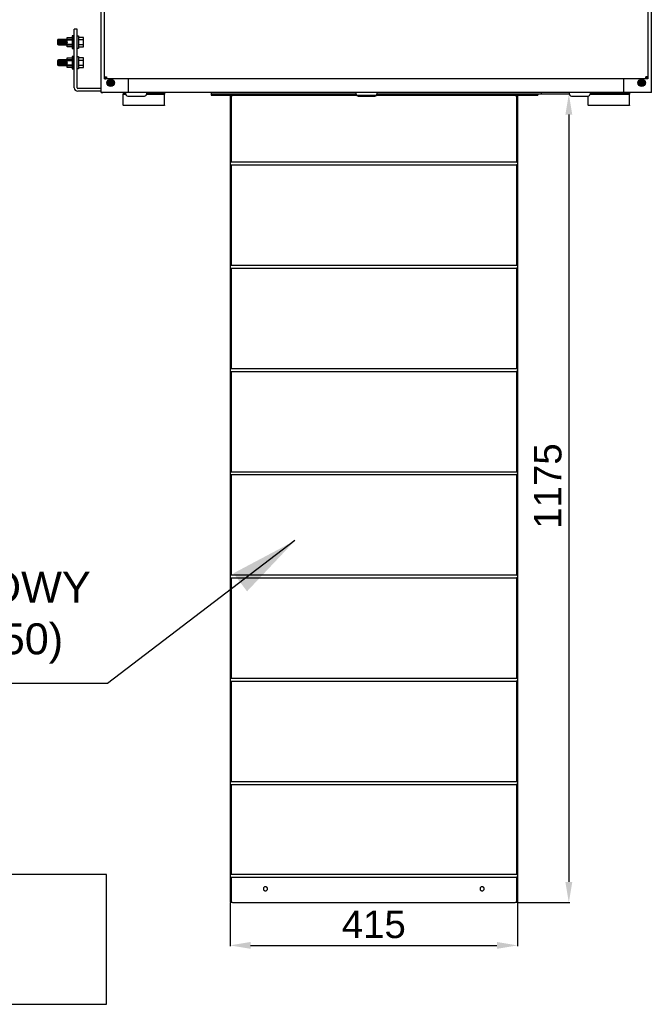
# Model space of a CAD drawing. Header units: millimetres. Extents: x -11513 to 3649, y 2330 to 12522.
# Tile 51 of 75: x -10225 to -9307, y 9616 to 11046. Entities that reach past the tile are written whole.
import ezdxf

# ---------------------------------------------------------------- set-up
doc = ezdxf.new("R2010")
doc.units = ezdxf.units.MM
for name, color, linetype in [('Aparatura', 7, 'Continuous'), ('BEDNARKA', 7, 'Continuous'), ('Default', 7, 'Continuous'), ('Warstwa 1', 7, 'Continuous'), ('WG1-00-901-0001-', 7, 'Continuous'), ('WG1-00-901-0001_', 7, 'Continuous'), ('WG1-00-902-0001_', 7, 'Continuous'), ('WG1-00-903-0004_', 7, 'Continuous'), ('WG1-00-904-0000_', 7, 'Continuous'), ('WG1-00-905-0001_', 7, 'Continuous'), ('WG1-00-912-0004_', 7, 'Continuous')]:
    doc.layers.add(name, color=color, linetype=linetype)
doc.styles.add('Arial h-20', font='ARIAL.TTF', dxfattribs={"height": 20})
doc.styles.get("Standard").update_dxf_attribs({"font": 'arial.ttf'})
doc.dimstyles.new('ISO-25', dxfattribs={"dimtxt": 2.5, "dimasz": 2.5, "dimexe": 1.25, "dimexo": 0.625, "dimtad": 1, "dimtxsty": 'Standard', "dimcen": 2.5, "dimadec": 0, "dimazin": 0, "dimtfac": 1, "dimtmove": 0, "dimatfit": 3, "dimfxl": 0, "dimarcsym": 0})

# ---------------------------------------------------------------- blocks, each defined once
blk = doc.blocks.new('elewacja cz pomiarowa')
for centre in [(-79.4, 681.7), (692.6, 681.7)]:
    blk.add_circle(centre, 5.45)
at = {"linetype": 'Continuous'}
for points in [[(-79.4, 676.2), (-83.3, 685.5), (-79.4, 687.1)], [(-75.6, 677.8), (-79.4, 687.1), (-75.6, 685.5)], [(-79.4, 676.2), (-79.4, 687.1), (-75.6, 677.8)], [(692.6, 676.2), (688.7, 685.5), (692.6, 687.1)], [(696.4, 677.8), (692.6, 687.1), (696.4, 685.5)], [(692.6, 676.2), (692.6, 687.1), (696.4, 677.8)], [(-83.3, 677.8), (-84.9, 681.7), (-83.3, 685.5)], [(-83.3, 677.8), (-83.3, 685.5), (-79.4, 676.2)], [(-75.6, 677.8), (-75.6, 685.5), (-74, 681.7)], [(688.7, 677.8), (687.1, 681.7), (688.7, 685.5)], [(688.7, 677.8), (688.7, 685.5), (692.6, 676.2)], [(696.4, 677.8), (696.4, 685.5), (698, 681.7)]]:
    blk.add_solid(points, dxfattribs=at)
at = {"layer": 'Aparatura', "linetype": 'Continuous'}
blk.add_line((615, 687.5), (0, 687.5), dxfattribs=at)
at = {"layer": 'BEDNARKA', "color": 7, "linetype": 'Continuous'}
for p, q in [((-132.3, 674.5), (-132.3, 759.5)), ((-128.3, 759.5), (-132.3, 759.5)), ((-128.3, 674.5), (-128.3, 759.5)), ((-93.3, 673.5), (-127.3, 673.5)), ((-93.3, 669.5), (-127.3, 669.5))]:
    blk.add_line(p, q, dxfattribs=at)
for radius in [5, 1]:
    blk.add_arc((-127.3, 674.5), radius, 180, 270, dxfattribs=at)
at = {"layer": 'Warstwa 1'}
for points, knots in [([(-134.6, 737), (-134.6, 737), (-155.5, 737), (-155.5, 737), (-155.5, 737), (-156.1, 737), (-156.6, 737.5), (-156.6, 738.1), (-156.6, 738.1), (-156.6, 738.1), (-156.6, 743.9), (-156.6, 743.9), (-156.6, 743.9), (-156.6, 744.4), (-156.1, 744.9), (-155.5, 744.9), (-155.5, 744.9), (-155.5, 744.9), (-134.6, 744.9), (-134.6, 744.9), (-134.6, 744.9), (-134, 744.9), (-133.5, 744.4), (-133.5, 743.9), (-133.5, 743.9), (-133.5, 743.9), (-133.5, 738.1), (-133.5, 738.1), (-133.5, 738.1), (-133.5, 737.5), (-134, 737), (-134.6, 737)], [0, 0, 0, 0, 0.111111, 0.111111, 0.111111, 0.111111, 0.222222, 0.222222, 0.222222, 0.222222, 0.333333, 0.333333, 0.333333, 0.333333, 0.444444, 0.444444, 0.444444, 0.444444, 0.555556, 0.555556, 0.555556, 0.555556, 0.666667, 0.666667, 0.666667, 0.666667, 0.777778, 0.777778, 0.777778, 0.777778, 1, 1, 1, 1]), ([(-134.6, 737), (-134.6, 737), (-155.5, 737), (-155.5, 737), (-155.5, 737), (-156.1, 737), (-156.6, 737.5), (-156.6, 738.1), (-156.6, 738.1), (-156.6, 738.1), (-156.6, 743.9), (-156.6, 743.9), (-156.6, 743.9), (-156.6, 744.4), (-156.1, 744.9), (-155.5, 744.9), (-155.5, 744.9), (-155.5, 744.9), (-134.6, 744.9), (-134.6, 744.9), (-134.6, 744.9), (-134, 744.9), (-133.5, 744.4), (-133.5, 743.9), (-133.5, 743.9), (-133.5, 743.9), (-133.5, 738.1), (-133.5, 738.1), (-133.5, 738.1), (-133.5, 737.5), (-134, 737), (-134.6, 737)], [0, 0, 0, 0, 0.111111, 0.111111, 0.111111, 0.111111, 0.222222, 0.222222, 0.222222, 0.222222, 0.333333, 0.333333, 0.333333, 0.333333, 0.444444, 0.444444, 0.444444, 0.444444, 0.555556, 0.555556, 0.555556, 0.555556, 0.666667, 0.666667, 0.666667, 0.666667, 0.777778, 0.777778, 0.777778, 0.777778, 1, 1, 1, 1]), ([(-134.6, 737), (-134.6, 737), (-155.5, 737), (-155.5, 737), (-155.5, 737), (-156.1, 737), (-156.6, 737.5), (-156.6, 738.1), (-156.6, 738.1), (-156.6, 738.1), (-156.6, 743.9), (-156.6, 743.9), (-156.6, 743.9), (-156.6, 744.4), (-156.1, 744.9), (-155.5, 744.9), (-155.5, 744.9), (-155.5, 744.9), (-134.6, 744.9), (-134.6, 744.9), (-134.6, 744.9), (-134, 744.9), (-133.5, 744.4), (-133.5, 743.9), (-133.5, 743.9), (-133.5, 743.9), (-133.5, 738.1), (-133.5, 738.1), (-133.5, 738.1), (-133.5, 737.5), (-134, 737), (-134.6, 737)], [0, 0, 0, 0, 0.111111, 0.111111, 0.111111, 0.111111, 0.222222, 0.222222, 0.222222, 0.222222, 0.333333, 0.333333, 0.333333, 0.333333, 0.444444, 0.444444, 0.444444, 0.444444, 0.555556, 0.555556, 0.555556, 0.555556, 0.666667, 0.666667, 0.666667, 0.666667, 0.777778, 0.777778, 0.777778, 0.777778, 1, 1, 1, 1]), ([(-142.8, 733.9), (-142.8, 733.9), (-135.6, 733.9), (-135.6, 733.9), (-135.6, 733.9), (-135.6, 733.9), (-135.6, 747.8), (-135.6, 747.8), (-135.6, 747.8), (-135.6, 747.8), (-142.8, 747.8), (-142.8, 747.8), (-142.8, 747.8), (-142.8, 747.8), (-142.8, 733.9), (-142.8, 733.9)], [0, 0, 0, 0, 0.2, 0.2, 0.2, 0.2, 0.4, 0.4, 0.4, 0.4, 0.6, 0.6, 0.6, 0.6, 1, 1, 1, 1]), ([(-142.8, 733.9), (-142.8, 733.9), (-135.6, 733.9), (-135.6, 733.9), (-135.6, 733.9), (-135.6, 733.9), (-135.6, 747.8), (-135.6, 747.8), (-135.6, 747.8), (-135.6, 747.8), (-142.8, 747.8), (-142.8, 747.8), (-142.8, 747.8), (-142.8, 747.8), (-142.8, 733.9), (-142.8, 733.9)], [0, 0, 0, 0, 0.2, 0.2, 0.2, 0.2, 0.4, 0.4, 0.4, 0.4, 0.6, 0.6, 0.6, 0.6, 1, 1, 1, 1]), ([(-142.8, 733.9), (-142.8, 733.9), (-135.6, 733.9), (-135.6, 733.9), (-135.6, 733.9), (-135.6, 733.9), (-135.6, 747.8), (-135.6, 747.8), (-135.6, 747.8), (-135.6, 747.8), (-142.8, 747.8), (-142.8, 747.8), (-142.8, 747.8), (-142.8, 747.8), (-142.8, 733.9), (-142.8, 733.9)], [0, 0, 0, 0, 0.2, 0.2, 0.2, 0.2, 0.4, 0.4, 0.4, 0.4, 0.6, 0.6, 0.6, 0.6, 1, 1, 1, 1]), ([(-142.8, 737.4), (-142.8, 737.4), (-135.6, 737.4), (-135.6, 737.4), (-135.6, 737.4), (-135.6, 737.4), (-135.6, 744.4), (-135.6, 744.4), (-135.6, 744.4), (-135.6, 744.4), (-142.8, 744.4), (-142.8, 744.4), (-142.8, 744.4), (-142.8, 744.4), (-142.8, 737.4), (-142.8, 737.4)], [0, 0, 0, 0, 0.2, 0.2, 0.2, 0.2, 0.4, 0.4, 0.4, 0.4, 0.6, 0.6, 0.6, 0.6, 1, 1, 1, 1]), ([(-142.8, 737.4), (-142.8, 737.4), (-135.6, 737.4), (-135.6, 737.4), (-135.6, 737.4), (-135.6, 737.4), (-135.6, 744.4), (-135.6, 744.4), (-135.6, 744.4), (-135.6, 744.4), (-142.8, 744.4), (-142.8, 744.4), (-142.8, 744.4), (-142.8, 744.4), (-142.8, 737.4), (-142.8, 737.4)], [0, 0, 0, 0, 0.2, 0.2, 0.2, 0.2, 0.4, 0.4, 0.4, 0.4, 0.6, 0.6, 0.6, 0.6, 1, 1, 1, 1]), ([(-142.8, 737.4), (-142.8, 737.4), (-135.6, 737.4), (-135.6, 737.4), (-135.6, 737.4), (-135.6, 737.4), (-135.6, 744.4), (-135.6, 744.4), (-135.6, 744.4), (-135.6, 744.4), (-142.8, 744.4), (-142.8, 744.4), (-142.8, 744.4), (-142.8, 744.4), (-142.8, 737.4), (-142.8, 737.4)], [0, 0, 0, 0, 0.2, 0.2, 0.2, 0.2, 0.4, 0.4, 0.4, 0.4, 0.6, 0.6, 0.6, 0.6, 1, 1, 1, 1]), ([(-133.3, 731.8), (-133.3, 731.8), (-135.2, 731.8), (-135.2, 731.8), (-135.2, 731.8), (-135.2, 731.8), (-135.2, 749.9), (-135.2, 749.9), (-135.2, 749.9), (-135.2, 749.9), (-133.3, 749.9), (-133.3, 749.9), (-133.3, 749.9), (-133.3, 749.9), (-133.3, 731.8), (-133.3, 731.8)], [0, 0, 0, 0, 0.2, 0.2, 0.2, 0.2, 0.4, 0.4, 0.4, 0.4, 0.6, 0.6, 0.6, 0.6, 1, 1, 1, 1]), ([(-133.3, 731.8), (-133.3, 731.8), (-135.2, 731.8), (-135.2, 731.8), (-135.2, 731.8), (-135.2, 731.8), (-135.2, 749.9), (-135.2, 749.9), (-135.2, 749.9), (-135.2, 749.9), (-133.3, 749.9), (-133.3, 749.9), (-133.3, 749.9), (-133.3, 749.9), (-133.3, 731.8), (-133.3, 731.8)], [0, 0, 0, 0, 0.2, 0.2, 0.2, 0.2, 0.4, 0.4, 0.4, 0.4, 0.6, 0.6, 0.6, 0.6, 1, 1, 1, 1]), ([(-133.3, 731.8), (-133.3, 731.8), (-135.2, 731.8), (-135.2, 731.8), (-135.2, 731.8), (-135.2, 731.8), (-135.2, 749.9), (-135.2, 749.9), (-135.2, 749.9), (-135.2, 749.9), (-133.3, 749.9), (-133.3, 749.9), (-133.3, 749.9), (-133.3, 749.9), (-133.3, 731.8), (-133.3, 731.8)], [0, 0, 0, 0, 0.2, 0.2, 0.2, 0.2, 0.4, 0.4, 0.4, 0.4, 0.6, 0.6, 0.6, 0.6, 1, 1, 1, 1]), ([(-128.3, 731.8), (-128.3, 731.8), (-126.4, 731.8), (-126.4, 731.8), (-126.4, 731.8), (-126.4, 731.8), (-126.4, 749.9), (-126.4, 749.9), (-126.4, 749.9), (-126.4, 749.9), (-128.3, 749.9), (-128.3, 749.9), (-128.3, 749.9), (-128.3, 749.9), (-128.3, 731.8), (-128.3, 731.8)], [0, 0, 0, 0, 0.2, 0.2, 0.2, 0.2, 0.4, 0.4, 0.4, 0.4, 0.6, 0.6, 0.6, 0.6, 1, 1, 1, 1]), ([(-128.3, 731.8), (-128.3, 731.8), (-126.4, 731.8), (-126.4, 731.8), (-126.4, 731.8), (-126.4, 731.8), (-126.4, 749.9), (-126.4, 749.9), (-126.4, 749.9), (-126.4, 749.9), (-128.3, 749.9), (-128.3, 749.9), (-128.3, 749.9), (-128.3, 749.9), (-128.3, 731.8), (-128.3, 731.8)], [0, 0, 0, 0, 0.2, 0.2, 0.2, 0.2, 0.4, 0.4, 0.4, 0.4, 0.6, 0.6, 0.6, 0.6, 1, 1, 1, 1]), ([(-128.3, 731.8), (-128.3, 731.8), (-126.4, 731.8), (-126.4, 731.8), (-126.4, 731.8), (-126.4, 731.8), (-126.4, 749.9), (-126.4, 749.9), (-126.4, 749.9), (-126.4, 749.9), (-128.3, 749.9), (-128.3, 749.9), (-128.3, 749.9), (-128.3, 749.9), (-128.3, 731.8), (-128.3, 731.8)], [0, 0, 0, 0, 0.2, 0.2, 0.2, 0.2, 0.4, 0.4, 0.4, 0.4, 0.6, 0.6, 0.6, 0.6, 1, 1, 1, 1]), ([(-118.9, 733.9), (-118.9, 733.9), (-126.1, 733.9), (-126.1, 733.9), (-126.1, 733.9), (-126.1, 733.9), (-126.1, 747.8), (-126.1, 747.8), (-126.1, 747.8), (-126.1, 747.8), (-118.9, 747.8), (-118.9, 747.8), (-118.9, 747.8), (-118.9, 747.8), (-118.9, 733.9), (-118.9, 733.9)], [0, 0, 0, 0, 0.2, 0.2, 0.2, 0.2, 0.4, 0.4, 0.4, 0.4, 0.6, 0.6, 0.6, 0.6, 1, 1, 1, 1]), ([(-118.9, 733.9), (-118.9, 733.9), (-126.1, 733.9), (-126.1, 733.9), (-126.1, 733.9), (-126.1, 733.9), (-126.1, 747.8), (-126.1, 747.8), (-126.1, 747.8), (-126.1, 747.8), (-118.9, 747.8), (-118.9, 747.8), (-118.9, 747.8), (-118.9, 747.8), (-118.9, 733.9), (-118.9, 733.9)], [0, 0, 0, 0, 0.2, 0.2, 0.2, 0.2, 0.4, 0.4, 0.4, 0.4, 0.6, 0.6, 0.6, 0.6, 1, 1, 1, 1]), ([(-118.9, 733.9), (-118.9, 733.9), (-126.1, 733.9), (-126.1, 733.9), (-126.1, 733.9), (-126.1, 733.9), (-126.1, 747.8), (-126.1, 747.8), (-126.1, 747.8), (-126.1, 747.8), (-118.9, 747.8), (-118.9, 747.8), (-118.9, 747.8), (-118.9, 747.8), (-118.9, 733.9), (-118.9, 733.9)], [0, 0, 0, 0, 0.2, 0.2, 0.2, 0.2, 0.4, 0.4, 0.4, 0.4, 0.6, 0.6, 0.6, 0.6, 1, 1, 1, 1]), ([(-118.9, 737.4), (-118.9, 737.4), (-126.1, 737.4), (-126.1, 737.4), (-126.1, 737.4), (-126.1, 737.4), (-126.1, 744.4), (-126.1, 744.4), (-126.1, 744.4), (-126.1, 744.4), (-118.9, 744.4), (-118.9, 744.4), (-118.9, 744.4), (-118.9, 744.4), (-118.9, 737.4), (-118.9, 737.4)], [0, 0, 0, 0, 0.2, 0.2, 0.2, 0.2, 0.4, 0.4, 0.4, 0.4, 0.6, 0.6, 0.6, 0.6, 1, 1, 1, 1]), ([(-118.9, 737.4), (-118.9, 737.4), (-126.1, 737.4), (-126.1, 737.4), (-126.1, 737.4), (-126.1, 737.4), (-126.1, 744.4), (-126.1, 744.4), (-126.1, 744.4), (-126.1, 744.4), (-118.9, 744.4), (-118.9, 744.4), (-118.9, 744.4), (-118.9, 744.4), (-118.9, 737.4), (-118.9, 737.4)], [0, 0, 0, 0, 0.2, 0.2, 0.2, 0.2, 0.4, 0.4, 0.4, 0.4, 0.6, 0.6, 0.6, 0.6, 1, 1, 1, 1]), ([(-118.9, 737.4), (-118.9, 737.4), (-126.1, 737.4), (-126.1, 737.4), (-126.1, 737.4), (-126.1, 737.4), (-126.1, 744.4), (-126.1, 744.4), (-126.1, 744.4), (-126.1, 744.4), (-118.9, 744.4), (-118.9, 744.4), (-118.9, 744.4), (-118.9, 744.4), (-118.9, 737.4), (-118.9, 737.4)], [0, 0, 0, 0, 0.2, 0.2, 0.2, 0.2, 0.4, 0.4, 0.4, 0.4, 0.6, 0.6, 0.6, 0.6, 1, 1, 1, 1]), ([(-142.8, 704), (-142.8, 704), (-135.6, 704), (-135.6, 704), (-135.6, 704), (-135.6, 704), (-135.6, 717.9), (-135.6, 717.9), (-135.6, 717.9), (-135.6, 717.9), (-142.8, 717.9), (-142.8, 717.9), (-142.8, 717.9), (-142.8, 717.9), (-142.8, 704), (-142.8, 704)], [0, 0, 0, 0, 0.2, 0.2, 0.2, 0.2, 0.4, 0.4, 0.4, 0.4, 0.6, 0.6, 0.6, 0.6, 1, 1, 1, 1]), ([(-142.8, 704), (-142.8, 704), (-135.6, 704), (-135.6, 704), (-135.6, 704), (-135.6, 704), (-135.6, 717.9), (-135.6, 717.9), (-135.6, 717.9), (-135.6, 717.9), (-142.8, 717.9), (-142.8, 717.9), (-142.8, 717.9), (-142.8, 717.9), (-142.8, 704), (-142.8, 704)], [0, 0, 0, 0, 0.2, 0.2, 0.2, 0.2, 0.4, 0.4, 0.4, 0.4, 0.6, 0.6, 0.6, 0.6, 1, 1, 1, 1]), ([(-142.8, 704), (-142.8, 704), (-135.6, 704), (-135.6, 704), (-135.6, 704), (-135.6, 704), (-135.6, 717.9), (-135.6, 717.9), (-135.6, 717.9), (-135.6, 717.9), (-142.8, 717.9), (-142.8, 717.9), (-142.8, 717.9), (-142.8, 717.9), (-142.8, 704), (-142.8, 704)], [0, 0, 0, 0, 0.2, 0.2, 0.2, 0.2, 0.4, 0.4, 0.4, 0.4, 0.6, 0.6, 0.6, 0.6, 1, 1, 1, 1]), ([(-133.3, 701.9), (-133.3, 701.9), (-135.2, 701.9), (-135.2, 701.9), (-135.2, 701.9), (-135.2, 701.9), (-135.2, 720), (-135.2, 720), (-135.2, 720), (-135.2, 720), (-133.3, 720), (-133.3, 720), (-133.3, 720), (-133.3, 720), (-133.3, 701.9), (-133.3, 701.9)], [0, 0, 0, 0, 0.2, 0.2, 0.2, 0.2, 0.4, 0.4, 0.4, 0.4, 0.6, 0.6, 0.6, 0.6, 1, 1, 1, 1]), ([(-133.3, 701.9), (-133.3, 701.9), (-135.2, 701.9), (-135.2, 701.9), (-135.2, 701.9), (-135.2, 701.9), (-135.2, 720), (-135.2, 720), (-135.2, 720), (-135.2, 720), (-133.3, 720), (-133.3, 720), (-133.3, 720), (-133.3, 720), (-133.3, 701.9), (-133.3, 701.9)], [0, 0, 0, 0, 0.2, 0.2, 0.2, 0.2, 0.4, 0.4, 0.4, 0.4, 0.6, 0.6, 0.6, 0.6, 1, 1, 1, 1]), ([(-133.3, 701.9), (-133.3, 701.9), (-135.2, 701.9), (-135.2, 701.9), (-135.2, 701.9), (-135.2, 701.9), (-135.2, 720), (-135.2, 720), (-135.2, 720), (-135.2, 720), (-133.3, 720), (-133.3, 720), (-133.3, 720), (-133.3, 720), (-133.3, 701.9), (-133.3, 701.9)], [0, 0, 0, 0, 0.2, 0.2, 0.2, 0.2, 0.4, 0.4, 0.4, 0.4, 0.6, 0.6, 0.6, 0.6, 1, 1, 1, 1]), ([(-128.3, 701.9), (-128.3, 701.9), (-126.4, 701.9), (-126.4, 701.9), (-126.4, 701.9), (-126.4, 701.9), (-126.4, 720), (-126.4, 720), (-126.4, 720), (-126.4, 720), (-128.3, 720), (-128.3, 720), (-128.3, 720), (-128.3, 720), (-128.3, 701.9), (-128.3, 701.9)], [0, 0, 0, 0, 0.2, 0.2, 0.2, 0.2, 0.4, 0.4, 0.4, 0.4, 0.6, 0.6, 0.6, 0.6, 1, 1, 1, 1]), ([(-128.3, 701.9), (-128.3, 701.9), (-126.4, 701.9), (-126.4, 701.9), (-126.4, 701.9), (-126.4, 701.9), (-126.4, 720), (-126.4, 720), (-126.4, 720), (-126.4, 720), (-128.3, 720), (-128.3, 720), (-128.3, 720), (-128.3, 720), (-128.3, 701.9), (-128.3, 701.9)], [0, 0, 0, 0, 0.2, 0.2, 0.2, 0.2, 0.4, 0.4, 0.4, 0.4, 0.6, 0.6, 0.6, 0.6, 1, 1, 1, 1]), ([(-128.3, 701.9), (-128.3, 701.9), (-126.4, 701.9), (-126.4, 701.9), (-126.4, 701.9), (-126.4, 701.9), (-126.4, 720), (-126.4, 720), (-126.4, 720), (-126.4, 720), (-128.3, 720), (-128.3, 720), (-128.3, 720), (-128.3, 720), (-128.3, 701.9), (-128.3, 701.9)], [0, 0, 0, 0, 0.2, 0.2, 0.2, 0.2, 0.4, 0.4, 0.4, 0.4, 0.6, 0.6, 0.6, 0.6, 1, 1, 1, 1]), ([(-118.9, 704), (-118.9, 704), (-126.1, 704), (-126.1, 704), (-126.1, 704), (-126.1, 704), (-126.1, 717.9), (-126.1, 717.9), (-126.1, 717.9), (-126.1, 717.9), (-118.9, 717.9), (-118.9, 717.9), (-118.9, 717.9), (-118.9, 717.9), (-118.9, 704), (-118.9, 704)], [0, 0, 0, 0, 0.2, 0.2, 0.2, 0.2, 0.4, 0.4, 0.4, 0.4, 0.6, 0.6, 0.6, 0.6, 1, 1, 1, 1]), ([(-118.9, 704), (-118.9, 704), (-126.1, 704), (-126.1, 704), (-126.1, 704), (-126.1, 704), (-126.1, 717.9), (-126.1, 717.9), (-126.1, 717.9), (-126.1, 717.9), (-118.9, 717.9), (-118.9, 717.9), (-118.9, 717.9), (-118.9, 717.9), (-118.9, 704), (-118.9, 704)], [0, 0, 0, 0, 0.2, 0.2, 0.2, 0.2, 0.4, 0.4, 0.4, 0.4, 0.6, 0.6, 0.6, 0.6, 1, 1, 1, 1]), ([(-118.9, 704), (-118.9, 704), (-126.1, 704), (-126.1, 704), (-126.1, 704), (-126.1, 704), (-126.1, 717.9), (-126.1, 717.9), (-126.1, 717.9), (-126.1, 717.9), (-118.9, 717.9), (-118.9, 717.9), (-118.9, 717.9), (-118.9, 717.9), (-118.9, 704), (-118.9, 704)], [0, 0, 0, 0, 0.2, 0.2, 0.2, 0.2, 0.4, 0.4, 0.4, 0.4, 0.6, 0.6, 0.6, 0.6, 1, 1, 1, 1]), ([(-134.6, 707.1), (-134.6, 707.1), (-155.5, 707.1), (-155.5, 707.1), (-155.5, 707.1), (-156.1, 707.1), (-156.6, 707.6), (-156.6, 708.1), (-156.6, 708.1), (-156.6, 708.1), (-156.6, 713.9), (-156.6, 713.9), (-156.6, 713.9), (-156.6, 714.5), (-156.1, 715), (-155.5, 715), (-155.5, 715), (-155.5, 715), (-134.6, 715), (-134.6, 715), (-134.6, 715), (-134, 715), (-133.5, 714.5), (-133.5, 713.9), (-133.5, 713.9), (-133.5, 713.9), (-133.5, 708.1), (-133.5, 708.1), (-133.5, 708.1), (-133.5, 707.6), (-134, 707.1), (-134.6, 707.1)], [0, 0, 0, 0, 0.111111, 0.111111, 0.111111, 0.111111, 0.222222, 0.222222, 0.222222, 0.222222, 0.333333, 0.333333, 0.333333, 0.333333, 0.444444, 0.444444, 0.444444, 0.444444, 0.555556, 0.555556, 0.555556, 0.555556, 0.666667, 0.666667, 0.666667, 0.666667, 0.777778, 0.777778, 0.777778, 0.777778, 1, 1, 1, 1]), ([(-134.6, 707.1), (-134.6, 707.1), (-155.5, 707.1), (-155.5, 707.1), (-155.5, 707.1), (-156.1, 707.1), (-156.6, 707.6), (-156.6, 708.1), (-156.6, 708.1), (-156.6, 708.1), (-156.6, 713.9), (-156.6, 713.9), (-156.6, 713.9), (-156.6, 714.5), (-156.1, 715), (-155.5, 715), (-155.5, 715), (-155.5, 715), (-134.6, 715), (-134.6, 715), (-134.6, 715), (-134, 715), (-133.5, 714.5), (-133.5, 713.9), (-133.5, 713.9), (-133.5, 713.9), (-133.5, 708.1), (-133.5, 708.1), (-133.5, 708.1), (-133.5, 707.6), (-134, 707.1), (-134.6, 707.1)], [0, 0, 0, 0, 0.111111, 0.111111, 0.111111, 0.111111, 0.222222, 0.222222, 0.222222, 0.222222, 0.333333, 0.333333, 0.333333, 0.333333, 0.444444, 0.444444, 0.444444, 0.444444, 0.555556, 0.555556, 0.555556, 0.555556, 0.666667, 0.666667, 0.666667, 0.666667, 0.777778, 0.777778, 0.777778, 0.777778, 1, 1, 1, 1]), ([(-134.6, 707.1), (-134.6, 707.1), (-155.5, 707.1), (-155.5, 707.1), (-155.5, 707.1), (-156.1, 707.1), (-156.6, 707.6), (-156.6, 708.1), (-156.6, 708.1), (-156.6, 708.1), (-156.6, 713.9), (-156.6, 713.9), (-156.6, 713.9), (-156.6, 714.5), (-156.1, 715), (-155.5, 715), (-155.5, 715), (-155.5, 715), (-134.6, 715), (-134.6, 715), (-134.6, 715), (-134, 715), (-133.5, 714.5), (-133.5, 713.9), (-133.5, 713.9), (-133.5, 713.9), (-133.5, 708.1), (-133.5, 708.1), (-133.5, 708.1), (-133.5, 707.6), (-134, 707.1), (-134.6, 707.1)], [0, 0, 0, 0, 0.111111, 0.111111, 0.111111, 0.111111, 0.222222, 0.222222, 0.222222, 0.222222, 0.333333, 0.333333, 0.333333, 0.333333, 0.444444, 0.444444, 0.444444, 0.444444, 0.555556, 0.555556, 0.555556, 0.555556, 0.666667, 0.666667, 0.666667, 0.666667, 0.777778, 0.777778, 0.777778, 0.777778, 1, 1, 1, 1]), ([(-142.8, 707.5), (-142.8, 707.5), (-135.6, 707.5), (-135.6, 707.5), (-135.6, 707.5), (-135.6, 707.5), (-135.6, 714.4), (-135.6, 714.4), (-135.6, 714.4), (-135.6, 714.4), (-142.8, 714.4), (-142.8, 714.4), (-142.8, 714.4), (-142.8, 714.4), (-142.8, 707.5), (-142.8, 707.5)], [0, 0, 0, 0, 0.2, 0.2, 0.2, 0.2, 0.4, 0.4, 0.4, 0.4, 0.6, 0.6, 0.6, 0.6, 1, 1, 1, 1]), ([(-142.8, 707.5), (-142.8, 707.5), (-135.6, 707.5), (-135.6, 707.5), (-135.6, 707.5), (-135.6, 707.5), (-135.6, 714.4), (-135.6, 714.4), (-135.6, 714.4), (-135.6, 714.4), (-142.8, 714.4), (-142.8, 714.4), (-142.8, 714.4), (-142.8, 714.4), (-142.8, 707.5), (-142.8, 707.5)], [0, 0, 0, 0, 0.2, 0.2, 0.2, 0.2, 0.4, 0.4, 0.4, 0.4, 0.6, 0.6, 0.6, 0.6, 1, 1, 1, 1]), ([(-142.8, 707.5), (-142.8, 707.5), (-135.6, 707.5), (-135.6, 707.5), (-135.6, 707.5), (-135.6, 707.5), (-135.6, 714.4), (-135.6, 714.4), (-135.6, 714.4), (-135.6, 714.4), (-142.8, 714.4), (-142.8, 714.4), (-142.8, 714.4), (-142.8, 714.4), (-142.8, 707.5), (-142.8, 707.5)], [0, 0, 0, 0, 0.2, 0.2, 0.2, 0.2, 0.4, 0.4, 0.4, 0.4, 0.6, 0.6, 0.6, 0.6, 1, 1, 1, 1]), ([(-118.9, 707.5), (-118.9, 707.5), (-126.1, 707.5), (-126.1, 707.5), (-126.1, 707.5), (-126.1, 707.5), (-126.1, 714.4), (-126.1, 714.4), (-126.1, 714.4), (-126.1, 714.4), (-118.9, 714.4), (-118.9, 714.4), (-118.9, 714.4), (-118.9, 714.4), (-118.9, 707.5), (-118.9, 707.5)], [0, 0, 0, 0, 0.2, 0.2, 0.2, 0.2, 0.4, 0.4, 0.4, 0.4, 0.6, 0.6, 0.6, 0.6, 1, 1, 1, 1]), ([(-118.9, 707.5), (-118.9, 707.5), (-126.1, 707.5), (-126.1, 707.5), (-126.1, 707.5), (-126.1, 707.5), (-126.1, 714.4), (-126.1, 714.4), (-126.1, 714.4), (-126.1, 714.4), (-118.9, 714.4), (-118.9, 714.4), (-118.9, 714.4), (-118.9, 714.4), (-118.9, 707.5), (-118.9, 707.5)], [0, 0, 0, 0, 0.2, 0.2, 0.2, 0.2, 0.4, 0.4, 0.4, 0.4, 0.6, 0.6, 0.6, 0.6, 1, 1, 1, 1]), ([(-118.9, 707.5), (-118.9, 707.5), (-126.1, 707.5), (-126.1, 707.5), (-126.1, 707.5), (-126.1, 707.5), (-126.1, 714.4), (-126.1, 714.4), (-126.1, 714.4), (-126.1, 714.4), (-118.9, 714.4), (-118.9, 714.4), (-118.9, 714.4), (-118.9, 714.4), (-118.9, 707.5), (-118.9, 707.5)], [0, 0, 0, 0, 0.2, 0.2, 0.2, 0.2, 0.4, 0.4, 0.4, 0.4, 0.6, 0.6, 0.6, 0.6, 1, 1, 1, 1])]:
    blk.add_open_spline(points, degree=3, knots=knots, dxfattribs=at)
for points in [[(-156.1, 744.3), (-156.1, 744.3), (-156.6, 741.3), (-156.6, 741.3)], [(-155, 744.9), (-155, 744.9), (-156.3, 737.8), (-156.3, 737.8)], [(-154, 744.9), (-154, 744.9), (-155.4, 737), (-155.4, 737)], [(-153, 744.9), (-153, 744.9), (-154.4, 737), (-154.4, 737)], [(-152, 744.9), (-152, 744.9), (-153.4, 737), (-153.4, 737)], [(-151, 744.9), (-151, 744.9), (-152.4, 737), (-152.4, 737)], [(-150, 744.9), (-150, 744.9), (-151.4, 737), (-151.4, 737)], [(-149, 744.9), (-149, 744.9), (-150.4, 737), (-150.4, 737)], [(-148, 744.9), (-148, 744.9), (-149.4, 737), (-149.4, 737)], [(-147, 744.9), (-147, 744.9), (-148.5, 737), (-148.5, 737)], [(-146, 744.9), (-146, 744.9), (-147.5, 737), (-147.5, 737)], [(-145, 744.9), (-145, 744.9), (-146.5, 737), (-146.5, 737)], [(-144, 744.9), (-144, 744.9), (-145.5, 737), (-145.5, 737)], [(-143, 744.9), (-143, 744.9), (-144.5, 737), (-144.5, 737)], [(-142.8, 740.8), (-142.8, 740.8), (-143.5, 737), (-143.5, 737)], [(-156.1, 714.4), (-156.1, 714.4), (-156.6, 711.4), (-156.6, 711.4)], [(-155, 715), (-155, 715), (-156.3, 707.9), (-156.3, 707.9)], [(-154, 715), (-154, 715), (-155.4, 707.1), (-155.4, 707.1)], [(-153, 715), (-153, 715), (-154.4, 707.1), (-154.4, 707.1)], [(-152, 715), (-152, 715), (-153.4, 707.1), (-153.4, 707.1)], [(-151, 715), (-151, 715), (-152.4, 707.1), (-152.4, 707.1)], [(-150, 715), (-150, 715), (-151.4, 707.1), (-151.4, 707.1)], [(-149, 715), (-149, 715), (-150.4, 707.1), (-150.4, 707.1)], [(-148, 715), (-148, 715), (-149.4, 707.1), (-149.4, 707.1)], [(-147, 715), (-147, 715), (-148.5, 707.1), (-148.5, 707.1)], [(-146, 715), (-146, 715), (-147.5, 707.1), (-147.5, 707.1)], [(-145, 715), (-145, 715), (-146.5, 707.1), (-146.5, 707.1)], [(-144, 715), (-144, 715), (-145.5, 707.1), (-145.5, 707.1)], [(-143, 715), (-143, 715), (-144.5, 707.1), (-144.5, 707.1)], [(-142.8, 710.9), (-142.8, 710.9), (-143.5, 707.1), (-143.5, 707.1)]]:
    blk.add_open_spline(points, degree=3, dxfattribs=at)
at = {"layer": 'WG1-00-901-0001-', "color": 7, "linetype": 'Continuous'}
blk.add_line((-93.3, 667.5), (-90.6, 667.5), dxfattribs=at)
at = {"layer": 'WG1-00-901-0001_', "color": 7, "linetype": 'Continuous'}
for p, q in [((-93.3, 667.5), (-93.3, 977.6)), ((-53.3, 667.5), (-53.3, 687.5)), ((-82.8, 685), (-75.8, 685)), ((-82.8, 678), (-82.8, 685)), ((-75.8, 678), (-82.8, 678)), ((-75.8, 685), (-75.8, 678)), ((-90.6, 667.5), (-93.3, 667.5)), ((-53.3, 667.5), (-90.6, 667.5))]:
    blk.add_line(p, q, dxfattribs=at)
at = {"layer": 'WG1-00-902-0001_', "color": 7, "linetype": 'Continuous'}
for p, q in [((706.7, 667.5), (706.7, 1867.5)), ((666.7, 667.5), (666.7, 687.5)), ((689.2, 685), (696.2, 685)), ((689.2, 678), (689.2, 685)), ((696.2, 678), (689.2, 678)), ((696.2, 685), (696.2, 678)), ((703.9, 667.5), (666.7, 667.5)), ((706.7, 667.5), (703.9, 667.5))]:
    blk.add_line(p, q, dxfattribs=at)
at = {"layer": 'WG1-00-903-0004_', "color": 7, "linetype": 'Continuous'}
for p, q in [((-57.3, 665.3), (-57.3, 666.8)), ((-54.6, 662.5), (-30.1, 662.5)), ((666.7, 667.5), (-53.3, 667.5)), ((-27.3, 666.8), (-27.3, 665.3)), ((-16.3, 666.8), (-16.3, 666.5)), ((277.7, 665.3), (277.7, 666.8)), ((280.4, 662.5), (304.9, 662.5)), ((307.7, 666.8), (307.7, 665.3)), ((587.7, 665.3), (587.7, 666.8)), ((590.4, 662.5), (614.9, 662.5)), ((617.7, 666.8), (617.7, 665.3)), ((629.7, 666.5), (629.7, 666.8)), ((659.7, 666.8), (659.7, 666.5))]:
    blk.add_line(p, q, dxfattribs=at)
for centre, radius, start, end in [((-58.1, 666.8), 0.78, 0, 90), ((-54.6, 665.3), 2.78, 180, 270), ((-30.1, 665.3), 2.78, 270, 0), ((-26.6, 666.8), 0.78, 90, 180), ((-15.6, 666.8), 0.78, 90, 180), ((276.9, 666.8), 0.78, 0, 90), ((280.4, 665.3), 2.78, 180, 270), ((304.9, 665.3), 2.78, 270, 0), ((308.4, 666.8), 0.78, 90, 180), ((586.9, 666.8), 0.78, 0, 90), ((590.4, 665.3), 2.78, 180, 270), ((614.9, 665.3), 2.78, 270, 0), ((618.4, 666.8), 0.78, 90, 180), ((628.9, 666.8), 0.78, 0, 90), ((660.4, 666.8), 0.78, 90, 180)]:
    blk.add_arc(centre, radius, start, end, dxfattribs=at)
at = {"layer": 'WG1-00-904-0000_', "color": 7, "linetype": 'Continuous'}
for p, q in [((-61.3, 666.5), (-61.3, 665.1)), ((-61.3, 666.5), (-57.3, 666.5)), ((-61.3, 665.1), (-57.3, 665.1)), ((-61.3, 649.4), (-61.3, 665.1)), ((-27.3, 666.5), (-1.3, 666.5)), ((-27.3, 665.1), (-1.3, 665.1)), ((-1.3, 666.5), (-1.3, 665.1)), ((-1.3, 649.4), (-1.3, 665.1)), ((614.7, 649.4), (614.7, 662.5)), ((617.7, 666.5), (674.7, 666.5)), ((617.7, 665.1), (674.7, 665.1)), ((674.7, 666.5), (674.7, 665.1)), ((674.7, 649.4), (674.7, 665.1)), ((-61.3, 649.4), (-61.3, 648.6)), ((-1.3, 648.6), (-61.3, 648.6)), ((-1.3, 649.4), (-1.3, 648.6)), ((614.7, 649.4), (614.7, 648.6)), ((674.7, 648.6), (614.7, 648.6)), ((674.7, 649.4), (674.7, 648.6))]:
    blk.add_line(p, q, dxfattribs=at)
at = {"layer": 'WG1-00-905-0001_', "color": 7, "linetype": 'Continuous'}
for p, q in [((66.7, 667.5), (66.7, 665.5)), ((277.7, 665.5), (66.7, 665.5)), ((546.7, 665.5), (307.7, 665.5)), ((546.7, 667.5), (546.7, 665.5))]:
    blk.add_line(p, q, dxfattribs=at)
at = {"layer": 'WG1-00-912-0004_', "color": 7, "linetype": 'Continuous'}
for p, q in [((-88.3, 690.3), (-88.3, 1831.8)), ((701.7, 1831.8), (701.7, 690.3)), ((-88.3, 687.5), (-88.3, 690.3)), ((-88.3, 690.3), (-85.6, 690.3)), ((-88.3, 687.5), (-86.3, 687.5)), ((-86.3, 687.5), (-86.3, 690.3)), ((-85.6, 689.5), (-86.3, 689.5)), ((-86.3, 687.5), (-86.3, 689.5)), ((-85.6, 687.5), (-86.3, 687.5)), ((-85.6, 690.3), (-85.6, 687.5)), ((698.9, 687.5), (-85.6, 687.5)), ((698.9, 687.5), (698.9, 690.3)), ((701.7, 690.3), (698.9, 690.3)), ((699.7, 689.5), (698.9, 689.5)), ((699.7, 687.5), (698.9, 687.5)), ((699.7, 690.3), (699.7, 687.5)), ((699.7, 687.5), (699.7, 689.5)), ((701.7, 687.5), (699.7, 687.5)), ((701.7, 690.3), (701.7, 687.5))]:
    blk.add_line(p, q, dxfattribs=at)
blk = doc.blocks.new('*D282')
at = {"color": 251, "lineweight": -2}
for p, q in [((-9919.1, 9762.7), (-9919.1, 9699.9)), ((-9501.1, 9762.7), (-9501.1, 9699.9)), ((-9889.1, 9701.2), (-9531.1, 9701.2))]:
    blk.add_line(p, q, dxfattribs=at)
at = {"color": 251}
for points in [[(-9889.1, 9706.2), (-9889.1, 9696.2), (-9919.1, 9701.2)], [(-9531.1, 9696.2), (-9531.1, 9706.2), (-9501.1, 9701.2)]]:
    blk.add_solid(points, dxfattribs=at)
at = {"layer": 'Defpoints', "color": 0}
for p in [(-9919.1, 9763.4), (-9501.1, 9763.4), (-9501.1, 9701.2)]:
    blk.add_point(p, dxfattribs=at)
at = {"color": 1, "lineweight": 5, "ltscale": 5, "insert": (-9710.1, 9731.6), "char_height": 40, "attachment_point": 5}
blk.add_mtext('415', dxfattribs=at)
blk = doc.blocks.new('*D283')
at = {"color": 251, "lineweight": -2}
for p, q in [((-9500.4, 10938.4), (-9425.2, 10938.4)), ((-9426.5, 10908.4), (-9426.5, 9793.4)), ((-9500.4, 9763.4), (-9425.2, 9763.4))]:
    blk.add_line(p, q, dxfattribs=at)
at = {"color": 251}
for points in [[(-9421.5, 10908.4), (-9431.5, 10908.4), (-9426.5, 10938.4)], [(-9431.5, 9793.4), (-9421.5, 9793.4), (-9426.5, 9763.4)]]:
    blk.add_solid(points, dxfattribs=at)
at = {"layer": 'Defpoints', "color": 0}
for p in [(-9501.1, 10938.4), (-9501.1, 9763.4), (-9426.5, 9763.4)]:
    blk.add_point(p, dxfattribs=at)
at = {"color": 1, "lineweight": 5, "ltscale": 5, "insert": (-9456.9, 10368.6), "char_height": 40, "attachment_point": 5, "rotation": 90}
blk.add_mtext('1175', dxfattribs=at)

msp = doc.modelspace()

# ---------------------------------------------------------------- linework, layer by layer
msp.add_lwpolyline([(-10805.7, 9615.6), (-10098.5, 9615.6), (-10098.5, 9804.4), (-10805.7, 9804.4)], close=True)
at = {"layer": 'Default'}
for points in [[(-9918.3, 10839.3, 0.165125), (-9918.8, 10839, 0.165102), (-9919.1, 10838.4)], [(-9919.1, 10836.4, 0.165102), (-9918.8, 10835.8, 0.165125), (-9918.3, 10835.4)], [(-9501.1, 10838.4, 0.165102), (-9501.3, 10839, 0.165125), (-9501.8, 10839.3)], [(-9501.8, 10835.4, 0.165125), (-9501.3, 10835.8, 0.165102), (-9501.1, 10836.4)], [(-9918.3, 10689.3, 0.165125), (-9918.8, 10689, 0.165102), (-9919.1, 10688.4)], [(-9501.1, 10688.4, 0.165102), (-9501.3, 10689, 0.165125), (-9501.8, 10689.3)], [(-9919.1, 10686.4, 0.165102), (-9918.8, 10685.8, 0.165125), (-9918.3, 10685.4)], [(-9501.8, 10685.4, 0.165125), (-9501.3, 10685.8, 0.165102), (-9501.1, 10686.4)], [(-9918.3, 10539.3, 0.165125), (-9918.8, 10539, 0.165102), (-9919.1, 10538.4)], [(-9919.1, 10536.4, 0.165102), (-9918.8, 10535.8, 0.165125), (-9918.3, 10535.4)], [(-9501.1, 10538.4, 0.165102), (-9501.3, 10539, 0.165125), (-9501.8, 10539.3)], [(-9501.8, 10535.4, 0.165125), (-9501.3, 10535.8, 0.165102), (-9501.1, 10536.4)], [(-9918.3, 10389.3, 0.165125), (-9918.8, 10389, 0.165102), (-9919.1, 10388.4)], [(-9501.1, 10388.4, 0.165102), (-9501.3, 10389, 0.165125), (-9501.8, 10389.3)], [(-9919.1, 10386.4, 0.165102), (-9918.8, 10385.8, 0.165125), (-9918.3, 10385.4)], [(-9501.8, 10385.4, 0.165125), (-9501.3, 10385.8, 0.165102), (-9501.1, 10386.4)], [(-9918.3, 10239.3, 0.165125), (-9918.8, 10239, 0.165102), (-9919.1, 10238.4)], [(-9919.1, 10236.4, 0.165102), (-9918.8, 10235.8, 0.165125), (-9918.3, 10235.4)], [(-9501.1, 10238.4, 0.165102), (-9501.3, 10239, 0.165125), (-9501.8, 10239.3)], [(-9501.8, 10235.4, 0.165125), (-9501.3, 10235.8, 0.165102), (-9501.1, 10236.4)], [(-9918.3, 10089.3, 0.165125), (-9918.8, 10089, 0.165102), (-9919.1, 10088.4)], [(-9919.1, 10086.4, 0.165102), (-9918.8, 10085.8, 0.165125), (-9918.3, 10085.4)], [(-9501.1, 10088.4, 0.165102), (-9501.3, 10089, 0.165125), (-9501.8, 10089.3)], [(-9501.8, 10085.4, 0.165125), (-9501.3, 10085.8, 0.165102), (-9501.1, 10086.4)], [(-9918.3, 9939.3, 0.165125), (-9918.8, 9939, 0.165102), (-9919.1, 9938.4)], [(-9919.1, 9936.4, 0.165102), (-9918.8, 9935.8, 0.165125), (-9918.3, 9935.4)], [(-9501.1, 9938.4, 0.165102), (-9501.3, 9939, 0.165125), (-9501.8, 9939.3)], [(-9501.8, 9935.4, 0.165125), (-9501.3, 9935.8, 0.165102), (-9501.1, 9936.4)], [(-9918.3, 9804.3, 0.165125), (-9918.8, 9804, 0.165102), (-9919.1, 9803.4)], [(-9919.1, 9801.4, 0.165102), (-9918.8, 9800.8, 0.165125), (-9918.3, 9800.4)], [(-9501.1, 9803.4, 0.165102), (-9501.3, 9804, 0.165125), (-9501.8, 9804.3)], [(-9501.8, 9800.4, 0.165125), (-9501.3, 9800.8, 0.165102), (-9501.1, 9801.4)]]:
    msp.add_lwpolyline(points, format="xyb", dxfattribs=at)
for points in [[(-9919.1, 10838.4), (-9919.1, 10836.4)], [(-9919.1, 10836.4), (-9919.1, 10688.4)], [(-9917.6, 10839.5), (-9918.3, 10839.3)], [(-9918.3, 10835.4), (-9917.6, 10835.2)], [(-9918.1, 10835.3), (-9918.1, 10689.4)], [(-9917.6, 10839.5), (-9915.5, 10839.5)], [(-9917.6, 10835.2), (-9917.6, 10689.5)], [(-9917.6, 10835.2), (-9915.5, 10835.2)], [(-9915.5, 10839.5), (-9504.6, 10839.5)], [(-9915.5, 10835.2), (-9504.6, 10835.2)], [(-9504.6, 10839.5), (-9502.6, 10839.5)], [(-9504.6, 10835.2), (-9502.6, 10835.2)], [(-9502.6, 10839.5), (-9501.8, 10839.3)], [(-9501.8, 10835.4), (-9502.6, 10835.2)], [(-9502.6, 10835.2), (-9502.6, 10689.5)], [(-9502.1, 10835.3), (-9502.1, 10689.4)], [(-9501.1, 10838.4), (-9501.1, 10836.4)], [(-9501.1, 10836.4), (-9501.1, 10688.4)], [(-9919.1, 10688.4), (-9919.1, 10686.4)], [(-9917.6, 10689.5), (-9918.3, 10689.3)], [(-9917.6, 10689.5), (-9915.5, 10689.5)], [(-9915.5, 10689.5), (-9504.6, 10689.5)], [(-9504.6, 10689.5), (-9502.6, 10689.5)], [(-9502.6, 10689.5), (-9501.8, 10689.3)], [(-9501.1, 10688.4), (-9501.1, 10686.4)], [(-9919.1, 10686.4), (-9919.1, 10538.4)], [(-9918.3, 10685.4), (-9917.6, 10685.2)], [(-9918.1, 10685.3), (-9918.1, 10539.4)], [(-9917.6, 10685.2), (-9917.6, 10539.5)], [(-9917.6, 10685.2), (-9915.5, 10685.2)], [(-9915.5, 10685.2), (-9504.6, 10685.2)], [(-9504.6, 10685.2), (-9502.6, 10685.2)], [(-9501.8, 10685.4), (-9502.6, 10685.2)], [(-9502.6, 10685.2), (-9502.6, 10539.5)], [(-9502.1, 10685.3), (-9502.1, 10539.4)], [(-9501.1, 10686.4), (-9501.1, 10538.4)], [(-9919.1, 10538.4), (-9919.1, 10536.4)], [(-9919.1, 10536.4), (-9919.1, 10438.4)], [(-9917.6, 10539.5), (-9918.3, 10539.3)], [(-9918.3, 10535.4), (-9917.6, 10535.2)], [(-9918.1, 10535.3), (-9918.1, 10438.4)], [(-9917.6, 10539.5), (-9915.5, 10539.5)], [(-9917.6, 10535.2), (-9917.6, 10389.5)], [(-9917.6, 10535.2), (-9915.5, 10535.2)], [(-9915.5, 10539.5), (-9504.6, 10539.5)], [(-9915.5, 10535.2), (-9504.6, 10535.2)], [(-9504.6, 10539.5), (-9502.6, 10539.5)], [(-9504.6, 10535.2), (-9502.6, 10535.2)], [(-9502.6, 10539.5), (-9501.8, 10539.3)], [(-9501.8, 10535.4), (-9502.6, 10535.2)], [(-9502.6, 10535.2), (-9502.6, 10389.5)], [(-9502.1, 10535.3), (-9502.1, 10438.4)], [(-9501.1, 10538.4), (-9501.1, 10536.4)], [(-9501.1, 10536.4), (-9501.1, 10438.4)], [(-9919.1, 10438.4), (-9918.1, 10438.4)], [(-9919.1, 10438.4), (-9918.1, 10438.4)], [(-9919.1, 10438.4), (-9919.1, 10388.4)], [(-9917.6, 10438.4), (-9918.1, 10438.4)], [(-9918.1, 10438.4), (-9918.1, 10389.4)], [(-9917.6, 10438.4), (-9918.1, 10438.4)], [(-9502.1, 10438.4), (-9502.6, 10438.4)], [(-9502.1, 10438.4), (-9502.6, 10438.4)], [(-9501.1, 10438.4), (-9502.1, 10438.4)], [(-9501.1, 10438.4), (-9502.1, 10438.4)], [(-9502.1, 10438.4), (-9502.1, 10389.4)], [(-9501.1, 10438.4), (-9501.1, 10388.4)], [(-9919.1, 10388.4), (-9919.1, 10386.4)], [(-9917.6, 10389.5), (-9918.3, 10389.3)], [(-9917.6, 10389.5), (-9915.5, 10389.5)], [(-9915.5, 10389.5), (-9504.6, 10389.5)], [(-9504.6, 10389.5), (-9502.6, 10389.5)], [(-9502.6, 10389.5), (-9501.8, 10389.3)], [(-9501.1, 10388.4), (-9501.1, 10386.4)], [(-9919.1, 10386.4), (-9919.1, 10238.4)], [(-9918.3, 10385.4), (-9917.6, 10385.2)], [(-9918.1, 10385.3), (-9918.1, 10239.4)], [(-9917.6, 10385.2), (-9917.6, 10239.5)], [(-9917.6, 10385.2), (-9915.5, 10385.2)], [(-9915.5, 10385.2), (-9504.6, 10385.2)], [(-9504.6, 10385.2), (-9502.6, 10385.2)], [(-9501.8, 10385.4), (-9502.6, 10385.2)], [(-9502.6, 10385.2), (-9502.6, 10239.5)], [(-9502.1, 10385.3), (-9502.1, 10239.4)], [(-9501.1, 10386.4), (-9501.1, 10238.4)], [(-9919.1, 10238.4), (-9919.1, 10236.4)], [(-9919.1, 10236.4), (-9919.1, 10088.4)], [(-9917.6, 10239.5), (-9918.3, 10239.3)], [(-9918.3, 10235.4), (-9917.6, 10235.2)], [(-9918.1, 10235.3), (-9918.1, 10089.4)], [(-9917.6, 10239.5), (-9915.5, 10239.5)], [(-9917.6, 10235.2), (-9917.6, 10089.5)], [(-9917.6, 10235.2), (-9915.5, 10235.2)], [(-9915.5, 10239.5), (-9504.6, 10239.5)], [(-9915.5, 10235.2), (-9504.6, 10235.2)], [(-9504.6, 10239.5), (-9502.6, 10239.5)], [(-9504.6, 10235.2), (-9502.6, 10235.2)], [(-9502.6, 10239.5), (-9501.8, 10239.3)], [(-9501.8, 10235.4), (-9502.6, 10235.2)], [(-9502.6, 10235.2), (-9502.6, 10089.5)], [(-9502.1, 10235.3), (-9502.1, 10089.4)], [(-9501.1, 10238.4), (-9501.1, 10236.4)], [(-9501.1, 10236.4), (-9501.1, 10088.4)], [(-9919.1, 10088.4), (-9919.1, 10086.4)], [(-9919.1, 10086.4), (-9919.1, 9938.4)], [(-9917.6, 10089.5), (-9918.3, 10089.3)], [(-9917.6, 10089.5), (-9915.5, 10089.5)], [(-9915.5, 10089.5), (-9504.6, 10089.5)], [(-9504.6, 10089.5), (-9502.6, 10089.5)], [(-9502.6, 10089.5), (-9501.8, 10089.3)], [(-9501.1, 10088.4), (-9501.1, 10086.4)], [(-9501.1, 10086.4), (-9501.1, 9938.4)], [(-9918.3, 10085.4), (-9917.6, 10085.2)], [(-9918.1, 10085.3), (-9918.1, 9939.4)], [(-9917.6, 10085.2), (-9917.6, 9939.5)], [(-9917.6, 10085.2), (-9915.5, 10085.2)], [(-9915.5, 10085.2), (-9504.6, 10085.2)], [(-9504.6, 10085.2), (-9502.6, 10085.2)], [(-9501.8, 10085.4), (-9502.6, 10085.2)], [(-9502.6, 10085.2), (-9502.6, 9939.5)], [(-9502.1, 10085.3), (-9502.1, 9939.4)], [(-9919.1, 9938.4), (-9919.1, 9936.4)], [(-9919.1, 9936.4), (-9919.1, 9803.4)], [(-9917.6, 9939.5), (-9918.3, 9939.3)], [(-9918.3, 9935.4), (-9917.6, 9935.2)], [(-9918.1, 9935.3), (-9918.1, 9804.4)], [(-9917.6, 9939.5), (-9915.5, 9939.5)], [(-9917.6, 9935.2), (-9917.6, 9804.5)], [(-9917.6, 9935.2), (-9915.5, 9935.2)], [(-9915.5, 9939.5), (-9504.6, 9939.5)], [(-9915.5, 9935.2), (-9504.6, 9935.2)], [(-9504.6, 9939.5), (-9502.6, 9939.5)], [(-9504.6, 9935.2), (-9502.6, 9935.2)], [(-9502.6, 9939.5), (-9501.8, 9939.3)], [(-9501.8, 9935.4), (-9502.6, 9935.2)], [(-9502.6, 9935.2), (-9502.6, 9804.5)], [(-9502.1, 9935.3), (-9502.1, 9804.4)], [(-9501.1, 9938.4), (-9501.1, 9936.4)], [(-9501.1, 9936.4), (-9501.1, 9803.4)], [(-9919.1, 9803.4), (-9919.1, 9801.4)], [(-9919.1, 9801.4), (-9919.1, 9763.4)], [(-9917.6, 9804.5), (-9918.3, 9804.3)], [(-9918.3, 9800.4), (-9917.6, 9800.2)], [(-9918.1, 9800.3), (-9918.1, 9763.4)], [(-9917.6, 9804.5), (-9915.5, 9804.5)], [(-9917.6, 9800.2), (-9917.6, 9763.4)], [(-9917.6, 9800.2), (-9915.5, 9800.2)], [(-9915.5, 9804.5), (-9504.6, 9804.5)], [(-9915.5, 9800.2), (-9504.6, 9800.2)], [(-9504.6, 9804.5), (-9502.6, 9804.5)], [(-9504.6, 9800.2), (-9502.6, 9800.2)], [(-9502.6, 9804.5), (-9501.8, 9804.3)], [(-9501.8, 9800.4), (-9502.6, 9800.2)], [(-9502.6, 9800.2), (-9502.6, 9763.4)], [(-9502.1, 9800.3), (-9502.1, 9763.4)], [(-9501.1, 9803.4), (-9501.1, 9801.4)], [(-9501.1, 9801.4), (-9501.1, 9763.4)], [(-9919.1, 9763.4), (-9918.1, 9763.4)], [(-9917.6, 9763.4), (-9918.1, 9763.4)], [(-9915.5, 9763.4), (-9917.6, 9763.4)], [(-9915.5, 9763.4), (-9504.6, 9763.4)], [(-9502.6, 9763.4), (-9504.6, 9763.4)], [(-9502.1, 9763.4), (-9502.6, 9763.4)], [(-9501.1, 9763.4), (-9502.1, 9763.4)]]:
    msp.add_lwpolyline(points, dxfattribs=at)
for points in [[(-9864.6, 9783.4, 0.0802), (-9864.7, 9784.3, 0.080676), (-9865.1, 9785.2, 0.109832), (-9866.1, 9786, 0.110561), (-9867.4, 9786.4, 0.080289), (-9868.4, 9786.3, 0.081258), (-9869.2, 9785.9, 0.115889), (-9870.2, 9784.8, 0.116652), (-9870.5, 9783.5, 0.08029), (-9870.4, 9782.6, 0.081257), (-9870, 9781.7, 0.115889), (-9869, 9780.8, 0.116652), (-9867.7, 9780.4, 0.08029), (-9866.8, 9780.5, 0.081257), (-9865.9, 9780.9, 0.115889), (-9864.9, 9781.9, 0.116652), (-9864.6, 9783.2, 0.006353), (-9864.6, 9783.3, 0.006309)], [(-9549.6, 9783.4, 0.0802), (-9549.7, 9784.3, 0.080676), (-9550.1, 9785.2, 0.109832), (-9551.1, 9786, 0.110561), (-9552.4, 9786.4, 0.080289), (-9553.4, 9786.3, 0.081258), (-9554.2, 9785.9, 0.115889), (-9555.2, 9784.8, 0.116652), (-9555.5, 9783.5, 0.08029), (-9555.4, 9782.6, 0.081257), (-9555, 9781.7, 0.115889), (-9554, 9780.8, 0.116652), (-9552.7, 9780.4, 0.08029), (-9551.8, 9780.5, 0.081257), (-9550.9, 9780.9, 0.115889), (-9549.9, 9781.9, 0.116652), (-9549.6, 9783.2, 0.006353), (-9549.6, 9783.3, 0.006309)]]:
    msp.add_lwpolyline(points, format="xyb", close=True, dxfattribs=at)

# ---------------------------------------------------------------- block references
msp.add_blockref('elewacja cz pomiarowa', (-10013.2, 10272.8))

# ---------------------------------------------------------------- texts
at = {"layer": 'Aparatura', "color": 3, "linetype": 'Continuous', "insert": (-10388.8, 10139.9), "char_height": 45, "width": 670.893, "attachment_point": 5, "style": 'Arial h-20'}
msp.add_mtext('KANAŁ KABLOWY\\P(1175x415x150)\\P\\P', dxfattribs=at)

# ---------------------------------------------------------------- dimensions: what is measured, and where the dimension line sits
at = {"color": 1, "lineweight": 5}
dim = msp.add_linear_dim(base=(-9501.1, 9701.2), p1=(-9919.1, 9763.4), p2=(-9501.1, 9763.4), text='415', dimstyle='ISO-25', override={"dimtxt": 40, "dimasz": 30, "dimgap": 10, "dimdec": 0, "dimclrd": 251, "dimclre": 251, "dimclrt": 1}, dxfattribs=at)
dim.commit()
dim.dimension.update_dxf_attribs({"geometry": '*D282', "text_midpoint": (-9710.1, 9731.6)})

# ---------------------------------------------------------------- leaders
at = {"lineweight": 5}
msp.add_leader([(-9824.7, 10289.3), (-10097.4, 10081.8), (-10709.7, 10081.8)], dimstyle='ISO-25', override={"dimasz": 100}, dxfattribs=at)

# ---------------------------------------------------------------- next in the draw order: linework, layer by layer
at = {"layer": 'Default'}
for points in [[(-9946.6, 10938.4), (-9946.6, 10936.4)], [(-9946.6, 10936.4), (-9471.6, 10936.4)], [(-9919.1, 10936.3), (-9918.1, 10936.3)], [(-9919.1, 10936.3), (-9919.1, 10838.4)], [(-9918.1, 10936.3), (-9917.6, 10936.3)], [(-9918.1, 10936.3), (-9918.1, 10839.4)], [(-9917.6, 10936.3), (-9917.6, 10839.5)], [(-9917.6, 10936.3), (-9915.5, 10936.3)], [(-9915.5, 10936.3), (-9915.5, 10936.4)], [(-9504.6, 10936.4), (-9504.6, 10936.3)], [(-9504.6, 10936.3), (-9502.6, 10936.3)], [(-9502.6, 10936.3), (-9502.1, 10936.3)], [(-9502.6, 10936.3), (-9502.6, 10839.5)], [(-9501.1, 10936.3), (-9502.1, 10936.3)], [(-9502.1, 10936.3), (-9502.1, 10839.4)], [(-9501.1, 10936.3), (-9501.1, 10838.4)], [(-9471.6, 10938.4), (-9471.6, 10936.4)]]:
    msp.add_lwpolyline(points, dxfattribs=at)
for points in [[(-9917.6, 10936.3, 0.002917), (-9917.6, 10936.4, 0.00458), (-9917.6, 10936.4)], [(-9502.6, 10936.4, 0.00458), (-9502.6, 10936.4, 0.002917), (-9502.6, 10936.3)]]:
    msp.add_lwpolyline(points, format="xyb", dxfattribs=at)

# ---------------------------------------------------------------- next in the draw order: dimensions: what is measured, and where the dimension line sits
at = {"color": 1, "lineweight": 5}
dim = msp.add_linear_dim(base=(-9426.5, 9763.4), p1=(-9501.1, 10938.4), p2=(-9501.1, 9763.4), angle=90, dimstyle='ISO-25', override={"dimtxt": 40, "dimasz": 30, "dimgap": 10, "dimdec": 0, "dimclrd": 251, "dimclre": 251, "dimclrt": 1}, dxfattribs=at)
dim.commit()
dim.dimension.update_dxf_attribs({"geometry": '*D283', "text_midpoint": (-9426.5, 10368.6), "dimtype": 160})

doc.saveas('drawing.dxf')
